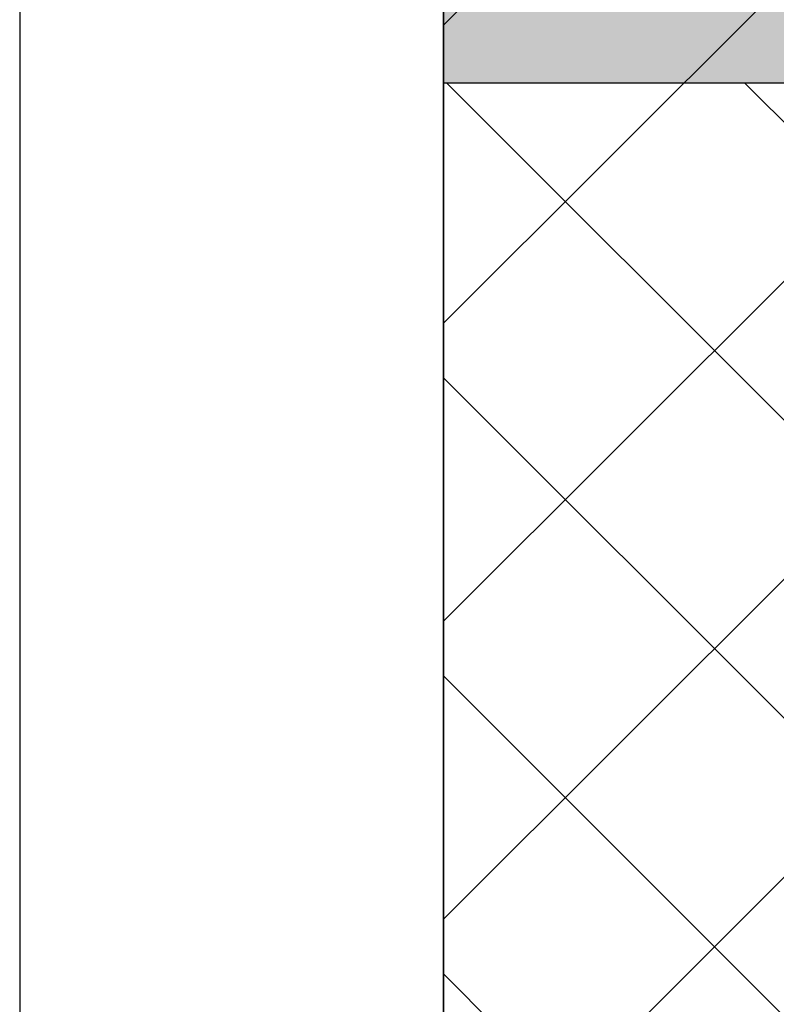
# Model space of a CAD drawing. Header units: millimetres. Extents: x 0 to 39025, y -31299 to 8400.
# Tile 112 of 256: x 14962 to 15247, y -24378 to -24007. Entities that reach past the tile are written whole.
import ezdxf

# ---------------------------------------------------------------- set-up
doc = ezdxf.new("R2010")
doc.units = ezdxf.units.MM
for name, color, linetype in [('ODMIKI funkcionalni', 253, 'Continuous'), ('ODMIKI varnostni', 252, 'Continuous'), ('SREDNJICE_IN_TOCKE', 252, 'Continuous')]:
    doc.layers.add(name, color=color, linetype=linetype)

msp = doc.modelspace()

# ---------------------------------------------------------------- hatches: boundary and pattern name
at = {"layer": 'ODMIKI funkcionalni'}
h = msp.add_hatch(dxfattribs=at)
h.set_pattern_fill('ANSI31', color=256, scale=25)
h.set_pattern_definition([(45, (-1299.93, -34369.42), (-56.1266, 56.1266), [])])
h.paths.add_polyline_path([(15421.96, -25286.44), (15421.96, -24030.86), (16571.96, -24030.86), (16571.96, -25286.44), (17171.96, -25286.44), (17171.96, -23530.86), (15121.96, -23530.86), (15121.96, -25286.44)])
at = {"layer": 'ODMIKI varnostni'}
h = msp.add_hatch(dxfattribs=at)
h.set_pattern_fill('ANSI31', color=256, scale=25, angle=90)
h.set_pattern_definition([(135, (0, -3070.55), (-56.1266, -56.1266), [])])
h.paths.add_polyline_path([(15121.98, -25286.44), (15421.96, -25286.44), (15421.96, -24030.86), (15121.98, -24030.86)])
at = {"layer": 'SREDNJICE_IN_TOCKE'}
h = msp.add_hatch(color=256, dxfattribs=at)
h.dxf.hatch_style = 1
edge = h.paths.add_edge_path()
edge.add_line((17875.2, -23142.87), (15121.98, -23142.87))
edge.add_line((15121.98, -23142.87), (15121.98, -24030.86))
edge.add_line((15121.98, -24030.86), (15421.96, -24030.86))
edge.add_spline(control_points=[(15423.01, -24030.85), (15423.01, -24030.85), (15709.98, -24030.85), (15996.96, -24030.85)], knot_values=[0.5, 0.5, 0.5, 0.5, 1, 1, 1, 1], degree=3, periodic=0)
edge.add_spline(control_points=[(15423.01, -24030.87), (15423.01, -24030.87), (15423.01, -24030.85), (15423.01, -24030.85)], knot_values=[0.00001, 0.00001, 0.00001, 0.00001, 0.99999, 0.99999, 0.99999, 0.99999], degree=3, periodic=0)
edge.add_spline(control_points=[(15423.01, -24030.85), (15423.01, -24030.85), (15709.98, -24030.85), (15996.96, -24030.85)], knot_values=[0.5, 0.5, 0.5, 0.5, 1, 1, 1, 1], degree=3, periodic=0)
edge.add_spline(control_points=[(15996.96, -24030.85), (16283.93, -24030.85), (16570.91, -24030.85), (16570.91, -24030.85)], knot_values=[0, 0, 0, 0, 0.5, 0.5, 0.5, 0.5], degree=3, periodic=0)
edge.add_spline(control_points=[(16571.96, -24031.93), (16571.96, -24031.93), (16571.96, -24033.87), (16571.96, -24035.81)], knot_values=[0.5, 0.5, 0.5, 0.5, 1, 1, 1, 1], degree=3, periodic=0)
edge.add_spline(control_points=[(16571.96, -24035.81), (16571.96, -24037.75), (16571.96, -24039.69), (16571.96, -24039.69)], knot_values=[0, 0, 0, 0, 0.5, 0.5, 0.5, 0.5], degree=3, periodic=0)
edge.add_line((16571.96, -24043.47), (17571.96, -25286.44))
edge.add_line((17571.96, -25286.44), (17875.2, -25286.44))
edge.add_line((17875.2, -25286.44), (17875.2, -23142.87))

# ---------------------------------------------------------------- linework, layer by layer
at = {"layer": 'ODMIKI funkcionalni'}
msp.add_lwpolyline([(15421.96, -25286.44), (15421.96, -24030.86), (16571.96, -24030.86), (16571.96, -25286.44), (17171.96, -25286.44), (17171.96, -23530.86), (15121.96, -23530.86), (15121.96, -25286.44)], close=True, dxfattribs=at)
at = {"layer": 'ODMIKI varnostni'}
msp.add_lwpolyline([(15121.98, -25286.44), (15421.96, -25286.44), (15421.96, -24030.86), (15121.98, -24030.86)], close=True, dxfattribs=at)
at = {"layer": 'SREDNJICE_IN_TOCKE'}
for points in [[(15121.98, -25286.44), (15121.98, -23142.87), (14962.44, -23142.87), (14962.44, -25286.44)], [(15121.98, -25286.44), (17875.2, -25286.44), (17875.2, -23142.87), (15121.98, -23142.87)]]:
    msp.add_lwpolyline(points, close=True, dxfattribs=at)

doc.saveas('drawing.dxf')
